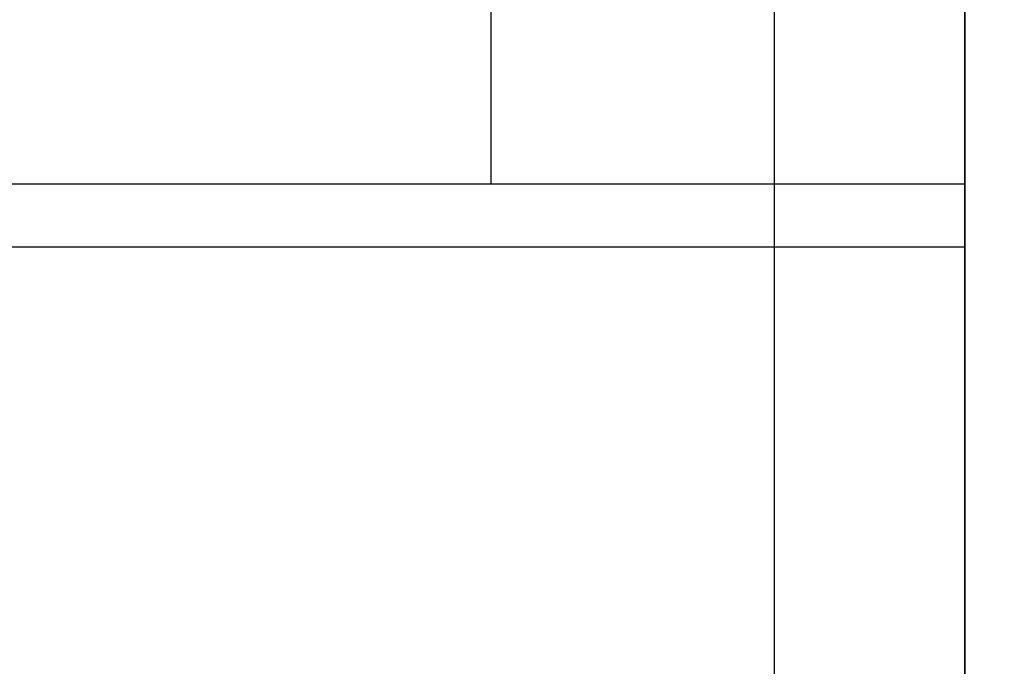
# Model space of a CAD drawing. Header units: millimetres. Extents: x -88 to 88, y -12 to 103.
# Tile 192 of 256: x -34.74 to -33.96, y 8.554 to 9.065. Entities that reach past the tile are written whole.
import ezdxf

# ---------------------------------------------------------------- set-up
doc = ezdxf.new("R2010")
doc.units = ezdxf.units.MM
doc.layers.add('Default', color=7, linetype='Continuous', true_color=0x000000)
doc.layers.add('TOP', color=7, linetype='Continuous', true_color=0xc80000)

msp = doc.modelspace()

# ---------------------------------------------------------------- linework, layer by layer
at = {"layer": 'Default', "color": 254, "true_color": 0xcad1ee}
for points in [[(-33.99118, 5.93519), (-33.99118, 18.03519)], [(-33.99118, 18.03519), (-33.99118, 5.93519)], [(-33.99118, 16.23519), (-33.99118, 5.93519)], [(-34.36618, 8.93519), (-34.36618, 10.18519)], [(-33.99118, 8.93519), (-35.69118, 8.93519)], [(-33.99118, 8.93519), (-35.49118, 8.93519)], [(-33.99118, 8.93519), (-34.36618, 8.93519)], [(-33.99118, 5.93519), (-33.99118, 8.93519)], [(-33.99118, 6.03519), (-33.99118, 8.93519)], [(-33.99118, 8.93519), (-33.99118, 6.03519)], [(-33.99118, 8.88519), (-36.39118, 8.88519)]]:
    msp.add_lwpolyline(points, dxfattribs=at)
at = {"layer": 'Default', "color": 254, "true_color": 0xcad1ee, "extrusion": (-9.36033e-15, 1, -9.58747e-15)}
msp.add_lwpolyline([(34.74118, -3.645), (34.73219, -3.64511), (34.72316, -3.64543), (34.71411, -3.64598), (34.70504, -3.64675), (34.69596, -3.64774), (34.68687, -3.64895), (34.67779, -3.6504), (34.66872, -3.65207), (34.65967, -3.65396), (34.65066, -3.65609), (34.64168, -3.65844), (34.63275, -3.66102), (34.62388, -3.66382), (34.61507, -3.66684), (34.60633, -3.67008), (34.59767, -3.67355), (34.5891, -3.67722), (34.58063, -3.68111), (34.57226, -3.6852), (34.56401, -3.68949), (34.55587, -3.69398), (34.54786, -3.69867), (34.53998, -3.70354), (34.53224, -3.7086), (34.52465, -3.71383), (34.51721, -3.71923), (34.50992, -3.72479), (34.5028, -3.73052), (34.49584, -3.73639), (34.48906, -3.7424), (34.48244, -3.74855), (34.47601, -3.75483), (34.46973, -3.76127), (34.46358, -3.76788), (34.45757, -3.77466), (34.45169, -3.78162), (34.44597, -3.78875), (34.44041, -3.79603), (34.43501, -3.80347), (34.42977, -3.81107), (34.42472, -3.8188), (34.41985, -3.82668), (34.41516, -3.83469), (34.41067, -3.84283), (34.40637, -3.85109), (34.40228, -3.85945), (34.3984, -3.86793), (34.39472, -3.87649), (34.39126, -3.88515), (34.38802, -3.89389), (34.385, -3.9027), (34.38219, -3.91157), (34.37962, -3.9205), (34.37727, -3.92948), (34.37514, -3.9385), (34.37324, -3.94754), (34.37157, -3.95661), (34.37013, -3.96569), (34.36891, -3.97478), (34.36792, -3.98386), (34.36716, -3.99293), (34.36661, -4.00199), (34.36629, -4.01101), (34.36618, -4.02), (34.36629, -4.02899), (34.36661, -4.03801), (34.36716, -4.04707), (34.36792, -4.05614), (34.36891, -4.06522), (34.37013, -4.07431), (34.37157, -4.08339), (34.37324, -4.09246), (34.37514, -4.1015), (34.37727, -4.11052), (34.37962, -4.1195), (34.38219, -4.12843), (34.385, -4.1373), (34.38802, -4.14611), (34.39126, -4.15485), (34.39472, -4.16351), (34.3984, -4.17207), (34.40228, -4.18055), (34.40637, -4.18891), (34.41067, -4.19717), (34.41516, -4.20531), (34.41985, -4.21332), (34.42472, -4.2212), (34.42977, -4.22893), (34.43501, -4.23653), (34.44041, -4.24397), (34.44597, -4.25125), (34.45169, -4.25838), (34.45757, -4.26534), (34.46358, -4.27212), (34.46973, -4.27873), (34.47601, -4.28517), (34.48244, -4.29145), (34.48906, -4.2976), (34.49584, -4.30361), (34.5028, -4.30948), (34.50992, -4.31521), (34.51721, -4.32077), (34.52465, -4.32617), (34.53224, -4.3314), (34.53998, -4.33646), (34.54786, -4.34133), (34.55587, -4.34602), (34.56401, -4.35051), (34.57226, -4.3548), (34.58063, -4.35889), (34.5891, -4.36278), (34.59767, -4.36645), (34.60633, -4.36992), (34.61507, -4.37316), (34.62388, -4.37618), (34.63275, -4.37898), (34.64168, -4.38156), (34.65066, -4.38391), (34.65967, -4.38604), (34.66872, -4.38793), (34.67779, -4.3896), (34.68687, -4.39105), (34.69596, -4.39226), (34.70504, -4.39325), (34.71411, -4.39402), (34.72316, -4.39457), (34.73219, -4.39489), (34.74118, -4.395)], dxfattribs=at)
at = {"layer": 'Default', "color": 254, "true_color": 0xcad1ee, "extrusion": (1, 0, 0)}
msp.add_lwpolyline([(8.93519, -4.57), (8.93519, -3.47)], dxfattribs=at)
at = {"layer": 'TOP', "color": 254, "true_color": 0xcad1ee, "extrusion": (1, 0, 0)}
for points in [[(7.61797, 13.19335), (9.67263, 13.26635)], [(7.61797, 13.49359), (9.67263, 13.56659)], [(8.6453, 13.53009), (8.6453, 13.22985)]]:
    msp.add_lwpolyline(points, dxfattribs=at)
at = {"layer": 'TOP', "color": 254, "true_color": 0xcad1ee}
msp.add_lwpolyline([(-34.1418, 7.61797), (-34.1418, 9.67263)], dxfattribs=at)
at = {"layer": 'TOP', "color": 254, "true_color": 0xcad1ee, "extrusion": (-4.08619e-07, 1, -7.0442e-09)}
msp.add_lwpolyline([(34.14179, 13.22985), (32.84043, 13.25229)], dxfattribs=at)

doc.saveas('drawing.dxf')
